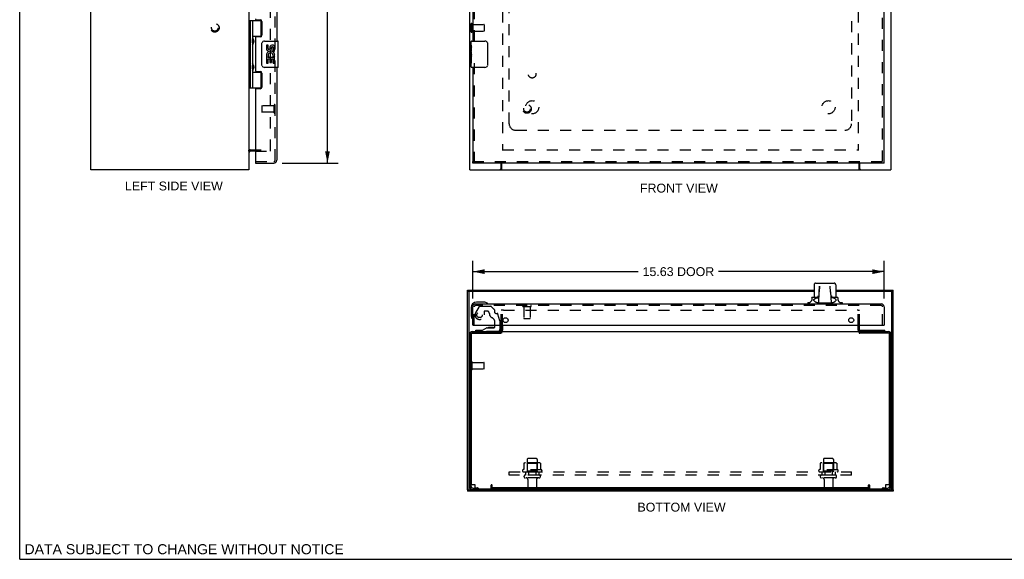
# Model space of a CAD drawing. Header units: inches. Extents: x 0 to 76.4, y 0 to 49.4.
# Tile 1 of 3: x 0 to 37.4, y 0 to 20.5. Entities that reach past the tile are written whole.
import ezdxf

# ---------------------------------------------------------------- set-up
doc = ezdxf.new("R2010")
doc.units = ezdxf.units.IN
doc.header["$LTSCALE"] = 4.202247
doc.header["$MEASUREMENT"] = 0
doc.linetypes.add('HIDDEN', pattern=[0.2, 0.1, -0.1])
doc.layers.get('0').update_dxf_attribs({"linetype": 'CONTINUOUS'})
for name, color, linetype in [('DEFAULT_2', 8, 'HIDDEN'), ('DIMENSIONS', 7, 'CONTINUOUS'), ('DOOR_ASSEMBLY', 7, 'CONTINUOUS'), ('SUBPANEL', 7, 'CONTINUOUS')]:
    doc.layers.add(name, color=color, linetype=linetype)
doc.styles.get("Standard").update_dxf_attribs({"font": 'arial.ttf'})
doc.dimstyles.new('DIMSTYLE_1', dxfattribs={"dimtxt": 0.337079, "dimasz": 0.449438, "dimexe": 0.09, "dimexo": 0.07, "dimgap": 0.0375, "dimtad": 0, "dimtih": 1, "dimtoh": 1, "dimzin": 4, "dimdsep": 46, "dimtxsty": 'Standard', "dimblk": '_FILLED', "dimblk1": '_FILLED', "dimblk2": '_FILLED', "dimcen": 0.09, "dimadec": 3, "dimazin": 1, "dimtfac": 1, "dimtdec": 3, "dimtofl": 0, "dimtmove": 0, "dimatfit": 3, "dimldrblk": '_FILLED', "dimfxl": 0, "dimtolj": 1, "dimtzin": 4, "dimarcsym": 0})

# ---------------------------------------------------------------- blocks, each defined once
blk = doc.blocks.new('_FILLED')
at = {"color": 0, "linetype": 'ByBlock'}
blk.add_solid([(0, 0), (-1, 0.2), (-1, -0.2)], dxfattribs=at)
blk = doc.blocks.new('*D12')
at = {"layer": 'DIMENSIONS', "color": 2, "linetype": 'Continuous'}
for p, q in [((17.203, 9.91), (17.203, 11.334)), ((32.828, 9.91), (32.828, 11.334)), ((17.203, 10.929), (23.487, 10.929)), ((32.828, 10.929), (26.543, 10.929))]:
    blk.add_line(p, q, dxfattribs=at)
at = {"layer": 'DIMENSIONS', "color": 2, "linetype": 'Continuous', "xscale": 0.4494382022, "yscale": 0.4494382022, "zscale": 0.4494382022, "rotation": 180}
blk.add_blockref('_FILLED', (17.203, 10.929), dxfattribs=at)
at = {"layer": 'DIMENSIONS', "color": 2, "linetype": 'Continuous', "xscale": 0.4494382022, "yscale": 0.4494382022, "zscale": 0.4494382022}
blk.add_blockref('_FILLED', (32.828, 10.929), dxfattribs=at)
at = {"layer": 'DIMENSIONS', "color": 2, "linetype": 'Continuous', "insert": (25.015, 11.098), "char_height": 0.3371, "width": 2.71918, "attachment_point": 2, "line_spacing_factor": 0.9}
blk.add_mtext('15.63 DOOR', dxfattribs=at)
blk = doc.blocks.new('*D13')
at = {"layer": 'DIMENSIONS', "color": 2, "linetype": 'Continuous'}
for p, q in [((9.963, 33.831), (12.094, 33.831)), ((11.689, 33.831), (11.689, 25.103)), ((11.689, 15.051), (11.689, 23.923)), ((9.963, 15.051), (12.094, 15.051))]:
    blk.add_line(p, q, dxfattribs=at)
at = {"layer": 'DIMENSIONS', "color": 2, "linetype": 'Continuous', "xscale": 0.4494382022, "yscale": 0.4494382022, "zscale": 0.4494382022}
for p, rotation in [((11.689, 33.831), 90), ((11.689, 15.051), 270)]:
    blk.add_blockref('_FILLED', p, dxfattribs=dict(at, rotation=rotation))
at = {"layer": 'DIMENSIONS', "color": 2, "linetype": 'Continuous', "insert": (11.689, 24.934), "char_height": 0.3371, "width": 1.41097, "attachment_point": 2, "line_spacing_factor": 0.9}
blk.add_mtext('18.78\\PDOOR', dxfattribs=at)

msp = doc.modelspace()

# ---------------------------------------------------------------- linework, layer by layer
at = {"color": 7, "linetype": 'Continuous'}
for p, q in [((0, 0), (0, 49.438)), ((18.272, 14.821), (18.272, 14.801)), ((31.903, 14.821), (31.903, 14.801)), ((17.01, 10.18), (17.01, 10.228)), ((30.168, 10.18), (17.01, 10.18)), ((17.058, 10.18), (17.058, 2.634)), ((33.166, 10.18), (30.987, 10.18)), ((33.118, 2.634), (33.118, 10.18)), ((33.166, 10.18), (33.166, 10.228)), ((18.289, 8.606), (17.182, 8.606)), ((17.328, 8.654), (17.328, 8.702)), ((18.253, 8.586), (18.253, 8.606)), ((18.289, 8.654), (18.289, 8.606)), ((18.338, 8.897), (18.338, 8.701)), ((31.838, 8.701), (31.838, 8.897)), ((31.886, 8.654), (31.886, 8.606)), ((32.993, 8.606), (31.886, 8.606)), ((31.923, 8.606), (31.923, 8.586)), ((32.848, 8.654), (32.848, 8.702)), ((17.136, 8.56), (17.136, 2.772)), ((33.04, 2.772), (33.04, 8.56)), ((17.01, 2.634), (17.01, 2.586)), ((17.01, 2.634), (33.166, 2.634)), ((17.206, 2.702), (17.406, 2.702)), ((17.391, 2.702), (17.391, 2.654)), ((17.906, 2.702), (32.27, 2.702)), ((17.921, 2.702), (17.921, 2.654)), ((32.255, 2.702), (32.255, 2.654)), ((32.77, 2.702), (32.97, 2.702)), ((32.785, 2.702), (32.785, 2.654)), ((33.166, 2.634), (33.166, 2.586)), ((0, 0), (76.404, 0))]:
    msp.add_line(p, q, dxfattribs=at)
at = {"color": 3, "linetype": 'Continuous'}
for p, q in [((2.707, 14.801), (2.707, 34.003)), ((8.707, 34.003), (8.707, 14.801)), ((17.088, 14.801), (17.088, 34.003)), ((33.088, 34.003), (33.088, 14.801)), ((8.95, 15.503), (8.754, 15.503)), ((18.289, 14.864), (18.289, 15.051)), ((18.292, 15.051), (18.292, 14.809)), ((31.884, 14.809), (31.884, 15.051)), ((31.886, 15.051), (31.886, 14.864)), ((8.707, 14.801), (2.707, 14.801)), ((17.088, 14.801), (33.088, 14.801)), ((17.01, 10.228), (30.168, 10.228)), ((17.01, 2.634), (17.01, 10.18)), ((30.987, 10.228), (33.166, 10.228)), ((33.166, 2.634), (33.166, 10.18)), ((17.182, 8.654), (18.289, 8.654)), ((17.328, 8.702), (17.578, 8.702)), ((18.224, 8.702), (18.29, 8.702)), ((18.29, 8.897), (18.29, 8.701)), ((18.292, 8.654), (18.292, 8.597)), ((18.292, 8.654), (31.884, 8.654)), ((31.884, 8.654), (31.884, 8.597)), ((31.886, 8.701), (31.886, 8.897)), ((31.886, 8.702), (32.848, 8.702)), ((31.886, 8.654), (32.993, 8.654)), ((17.088, 8.56), (17.088, 2.772)), ((17.156, 2.847), (17.156, 8.586)), ((17.156, 8.586), (18.272, 8.586)), ((18.274, 8.588), (18.272, 8.586)), ((18.277, 8.589), (18.274, 8.588)), ((33.02, 8.586), (31.903, 8.586)), ((33.02, 8.586), (33.02, 2.847)), ((33.088, 2.772), (33.088, 8.56)), ((17.156, 2.847), (17.281, 2.847)), ((17.206, 2.654), (32.97, 2.654)), ((17.281, 2.847), (17.281, 2.737)), ((17.296, 2.722), (17.391, 2.722)), ((17.406, 2.707), (17.406, 2.693)), ((17.421, 2.678), (17.891, 2.678)), ((17.906, 2.693), (17.906, 2.817)), ((17.937, 2.722), (17.937, 2.817)), ((32.239, 2.722), (17.937, 2.722)), ((32.239, 2.722), (32.239, 2.817)), ((32.27, 2.817), (32.27, 2.693)), ((32.285, 2.678), (32.755, 2.678)), ((32.77, 2.693), (32.77, 2.707)), ((32.785, 2.722), (32.88, 2.722)), ((32.895, 2.847), (33.02, 2.847)), ((32.895, 2.737), (32.895, 2.847)), ((33.166, 2.586), (17.01, 2.586))]:
    msp.add_line(p, q, dxfattribs=at)
for points in [[(18.292, 14.809), (18.29, 14.809), (18.289, 14.808), (18.287, 14.807), (18.286, 14.807), (18.284, 14.806), (18.283, 14.805), (18.281, 14.804), (18.28, 14.804), (18.278, 14.803), (18.277, 14.802), (18.275, 14.802), (18.274, 14.802), (18.273, 14.802), (18.272, 14.801)], [(31.884, 14.809), (31.885, 14.809), (31.886, 14.808), (31.888, 14.807), (31.889, 14.807), (31.891, 14.806), (31.893, 14.805), (31.894, 14.804), (31.896, 14.804), (31.897, 14.803), (31.898, 14.802), (31.9, 14.802), (31.901, 14.802), (31.902, 14.802), (31.903, 14.801)], [(18.283, 8.592), (18.28, 8.59), (18.277, 8.589)], [(18.292, 8.597), (18.29, 8.596), (18.289, 8.595), (18.287, 8.594), (18.286, 8.594), (18.284, 8.593), (18.283, 8.592)], [(31.884, 8.597), (31.885, 8.596), (31.886, 8.595), (31.888, 8.594), (31.889, 8.594), (31.891, 8.593), (31.893, 8.592), (31.9, 8.588)], [(31.9, 8.588), (31.902, 8.587), (31.903, 8.586)]]:
    msp.add_lwpolyline(points, dxfattribs=at)
at = {"color": 7, "linetype": 'Continuous'}
for points in [[(18.292, 14.853), (18.29, 14.853), (18.289, 14.853), (18.288, 14.853), (18.288, 14.853)], [(31.884, 14.853), (31.885, 14.853), (31.886, 14.853), (31.887, 14.853), (31.887, 14.853)]]:
    msp.add_lwpolyline(points, dxfattribs=at)
at = {"color": 3, "linetype": 'Continuous'}
for centre, radius, start, end in [((8.754, 15.457), 0.0468, 90, 180), ((18.226, 14.864), 0.0625, 270, 360), ((31.949, 14.864), 0.0625, 180, 270), ((17.182, 8.56), 0.0948, 90, 180), ((18.243, 8.701), 0.0468, 270, 360), ((31.932, 8.701), 0.0468, 180, 270), ((32.993, 8.56), 0.0948, 0, 90), ((17.206, 2.772), 0.118, 180, 270), ((17.296, 2.737), 0.015, 180, 270), ((17.391, 2.707), 0.015, 0, 90), ((17.421, 2.693), 0.015, 180, 270), ((17.891, 2.693), 0.015, 270, 360), ((17.921, 2.817), 0.0155, 0, 180), ((32.254, 2.817), 0.0155, 0, 180), ((32.285, 2.693), 0.015, 180, 270), ((32.755, 2.693), 0.015, 270, 360), ((32.785, 2.707), 0.015, 90, 180), ((32.88, 2.737), 0.015, 270, 360), ((32.97, 2.772), 0.118, 270, 360)]:
    msp.add_arc(centre, radius, start, end, dxfattribs=at)
at = {"color": 7, "linetype": 'Continuous'}
for centre, radius, start, end in [((17.182, 8.56), 0.0468, 90, 180), ((18.243, 8.701), 0.0948, 299.0296, 300.9838), ((18.243, 8.701), 0.0948, 335.498, 360), ((31.932, 8.701), 0.0948, 180, 204.502), ((31.932, 8.701), 0.0948, 239.0162, 240.9704), ((32.993, 8.56), 0.0468, 0, 90), ((17.157, 7.498), 0.0215, 94.0071, 180), ((17.157, 7.214), 0.0215, 180, 265.9929), ((17.206, 2.772), 0.07, 180, 270), ((19.328, 2.732), 0.03, 199.5118, 270), ((19.598, 2.732), 0.03, 270, 340.4882), ((30.578, 2.732), 0.03, 199.5118, 270), ((30.848, 2.732), 0.03, 270, 340.4882), ((32.97, 2.772), 0.07, 270, 360)]:
    msp.add_arc(centre, radius, start, end, dxfattribs=at)
at = {"layer": 'DEFAULT_2', "color": 8, "linetype": 'HIDDEN'}
for p, q in [((9.52, 15.533), (9.52, 33.418)), ((18.338, 33.418), (18.338, 15.533)), ((31.838, 33.418), (31.838, 15.533)), ((17.136, 20.333), (17.136, 20.049)), ((17.179, 20.333), (17.179, 20.049)), ((17.179, 20.315), (17.626, 20.315)), ((17.636, 20.305), (17.636, 20.077)), ((17.179, 20.067), (17.626, 20.067)), ((8.754, 15.551), (9.52, 15.551)), ((8.95, 15.503), (9.52, 15.503)), ((9.52, 15.503), (9.52, 15.533)), ((18.34, 15.551), (31.836, 15.551)), ((18.29, 8.897), (18.29, 9.467)), ((18.338, 9.467), (18.29, 9.467)), ((18.338, 8.897), (18.338, 9.467)), ((18.37, 9.467), (18.353, 9.467)), ((18.37, 9.467), (31.806, 9.467)), ((31.823, 9.467), (31.806, 9.467)), ((31.838, 9.467), (31.886, 9.467)), ((31.838, 8.897), (31.838, 9.467)), ((31.886, 8.897), (31.886, 9.467)), ((17.179, 7.214), (17.179, 7.498)), ((17.179, 7.48), (17.626, 7.48)), ((17.179, 7.232), (17.626, 7.232)), ((17.636, 7.242), (17.636, 7.47)), ((19.275, 3.797), (19.275, 3.202)), ((19.62, 3.827), (19.305, 3.827)), ((19.65, 3.797), (19.65, 3.202)), ((30.525, 3.797), (30.525, 3.202)), ((30.87, 3.827), (30.555, 3.827)), ((30.9, 3.797), (30.9, 3.202)), ((19.818, 3.397), (19.107, 3.397)), ((19.144, 3.642), (19.144, 3.424)), ((19.718, 3.663), (19.207, 3.663)), ((19.279, 3.643), (19.259, 3.663)), ((19.279, 3.347), (19.279, 3.643)), ((19.646, 3.643), (19.279, 3.643)), ((19.646, 3.643), (19.666, 3.663)), ((19.646, 3.347), (19.646, 3.643)), ((19.781, 3.642), (19.781, 3.424)), ((31.068, 3.397), (30.357, 3.397)), ((30.394, 3.642), (30.394, 3.424)), ((30.968, 3.663), (30.457, 3.663)), ((30.529, 3.643), (30.509, 3.663)), ((30.896, 3.643), (30.529, 3.643)), ((30.529, 3.347), (30.529, 3.643)), ((30.896, 3.643), (30.916, 3.663)), ((30.896, 3.347), (30.896, 3.643)), ((31.031, 3.642), (31.031, 3.424)), ((19.128, 3.327), (19.797, 3.327)), ((19.72, 3.202), (19.205, 3.202)), ((19.72, 3.092), (19.205, 3.092)), ((19.279, 3.347), (19.259, 3.327)), ((19.646, 3.347), (19.279, 3.347)), ((19.298, 3.03), (19.298, 2.732)), ((19.628, 3.03), (19.628, 2.732)), ((19.646, 3.347), (19.666, 3.327)), ((30.378, 3.327), (31.047, 3.327)), ((30.97, 3.202), (30.455, 3.202)), ((30.97, 3.092), (30.455, 3.092)), ((30.529, 3.347), (30.509, 3.327)), ((30.896, 3.347), (30.529, 3.347)), ((30.548, 3.03), (30.548, 2.732)), ((30.878, 3.03), (30.878, 2.732)), ((30.896, 3.347), (30.916, 3.327))]:
    msp.add_line(p, q, dxfattribs=at)
for points in [[(18.353, 9.467), (18.351, 9.467), (18.35, 9.467), (18.349, 9.467), (18.348, 9.466), (18.347, 9.466), (18.346, 9.465), (18.345, 9.465), (18.344, 9.464), (18.343, 9.463), (18.342, 9.463), (18.341, 9.462), (18.34, 9.461), (18.34, 9.46), (18.339, 9.459), (18.339, 9.458), (18.338, 9.457), (18.338, 9.456), (18.338, 9.455), (18.338, 9.454), (18.338, 9.452)], [(31.838, 9.452), (31.838, 9.454), (31.837, 9.455), (31.837, 9.456), (31.837, 9.457), (31.836, 9.458), (31.836, 9.459), (31.835, 9.46), (31.835, 9.461), (31.834, 9.462), (31.833, 9.463), (31.832, 9.463), (31.831, 9.464), (31.83, 9.465), (31.829, 9.465), (31.828, 9.466), (31.827, 9.466), (31.826, 9.467), (31.825, 9.467), (31.824, 9.467), (31.823, 9.467)], [(19.144, 3.424), (19.144, 3.423), (19.143, 3.422), (19.143, 3.421), (19.143, 3.42), (19.142, 3.419), (19.142, 3.418), (19.142, 3.418), (19.141, 3.418), (19.141, 3.417), (19.141, 3.417), (19.14, 3.417), (19.14, 3.416), (19.14, 3.416), (19.139, 3.416), (19.139, 3.416), (19.139, 3.415), (19.139, 3.415), (19.138, 3.415)], [(19.15, 3.651), (19.148, 3.651), (19.147, 3.649), (19.146, 3.648), (19.145, 3.647), (19.144, 3.645), (19.144, 3.643), (19.144, 3.642)], [(19.775, 3.651), (19.777, 3.651), (19.778, 3.649), (19.779, 3.648), (19.78, 3.647), (19.781, 3.645), (19.781, 3.643), (19.781, 3.642)], [(19.787, 3.415), (19.786, 3.415), (19.786, 3.415), (19.786, 3.416), (19.786, 3.416), (19.785, 3.416), (19.785, 3.416), (19.785, 3.417), (19.784, 3.417), (19.784, 3.417), (19.784, 3.418), (19.783, 3.418), (19.783, 3.418), (19.783, 3.419), (19.782, 3.42), (19.782, 3.421), (19.782, 3.422), (19.782, 3.423), (19.781, 3.424)], [(30.394, 3.424), (30.394, 3.423), (30.393, 3.422), (30.393, 3.421), (30.393, 3.42), (30.392, 3.419), (30.392, 3.418), (30.392, 3.418), (30.391, 3.418), (30.391, 3.417), (30.391, 3.417), (30.39, 3.417), (30.39, 3.416), (30.39, 3.416), (30.389, 3.416), (30.389, 3.416), (30.389, 3.415), (30.389, 3.415), (30.388, 3.415)], [(30.4, 3.651), (30.398, 3.651), (30.397, 3.649), (30.396, 3.648), (30.395, 3.647), (30.394, 3.645), (30.394, 3.643), (30.394, 3.642)], [(31.025, 3.651), (31.027, 3.651), (31.028, 3.649), (31.029, 3.648), (31.03, 3.647), (31.031, 3.645), (31.031, 3.643), (31.031, 3.642)], [(31.037, 3.415), (31.036, 3.415), (31.036, 3.415), (31.036, 3.416), (31.036, 3.416), (31.035, 3.416), (31.035, 3.416), (31.035, 3.417), (31.034, 3.417), (31.034, 3.417), (31.034, 3.418), (31.033, 3.418), (31.033, 3.418), (31.033, 3.419), (31.032, 3.42), (31.032, 3.421), (31.032, 3.422), (31.032, 3.423), (31.031, 3.424)]]:
    msp.add_lwpolyline(points, dxfattribs=at)
for radius in [0.164, 0.124]:
    msp.add_circle((7.409, 20.191), radius, dxfattribs=at)
for centre, radius, start, end in [((17.157, 20.333), 0.0215, 0, 180), ((17.626, 20.305), 0.01, 0, 90), ((17.157, 20.049), 0.0215, 180, 360), ((17.626, 20.077), 0.01, 270, 360), ((8.754, 15.457), 0.0948, 90, 139.7323), ((18.243, 8.701), 0.0948, 270, 299.0296), ((18.243, 8.701), 0.0948, 300.9838, 335.498), ((31.932, 8.701), 0.0948, 204.502, 239.0162), ((31.932, 8.701), 0.0948, 240.9704, 270), ((17.157, 7.498), 0.0215, 360, 94.0071), ((17.626, 7.47), 0.01, 360, 90), ((17.157, 7.214), 0.0215, 265.9929, 0), ((17.626, 7.242), 0.01, 270, 0), ((19.305, 3.797), 0.03, 90, 180), ((19.62, 3.797), 0.03, 0, 90), ((30.555, 3.797), 0.03, 90, 180), ((30.87, 3.797), 0.03, 0, 90), ((19.128, 3.366), 0.0384, 124.4497, 270), ((19.463, 2.797), 0.698, 117.6814, 120.6631), ((19.207, 3.522), 0.141, 90, 113.95), ((19.718, 3.522), 0.141, 66.05, 90), ((19.463, 2.797), 0.698, 59.3369, 62.3186), ((19.797, 3.366), 0.0384, 270, 55.5503), ((30.378, 3.366), 0.0384, 124.4497, 270), ((30.713, 2.797), 0.698, 117.6814, 120.6631), ((30.457, 3.522), 0.141, 90, 113.95), ((30.968, 3.522), 0.141, 66.05, 90), ((30.713, 2.797), 0.698, 59.3369, 62.3186), ((31.047, 3.366), 0.0384, 270, 55.5503), ((19.205, 3.147), 0.055, 90, 270), ((19.235, 3.03), 0.0625, 0, 90), ((19.69, 3.03), 0.0625, 90, 180), ((19.72, 3.147), 0.055, 270, 90), ((30.455, 3.147), 0.055, 90, 270), ((30.485, 3.03), 0.0625, 0, 90), ((30.94, 3.03), 0.0625, 90, 180), ((30.97, 3.147), 0.055, 270, 90), ((19.328, 2.732), 0.03, 180, 199.5118), ((19.598, 2.732), 0.03, 340.4882, 360), ((30.578, 2.732), 0.03, 180, 199.5118), ((30.848, 2.732), 0.03, 340.4882, 360)]:
    msp.add_arc(centre, radius, start, end, dxfattribs=at)
at = {"layer": 'DOOR_ASSEMBLY', "color": 8, "linetype": 'HIDDEN'}
for p, q in [((9.7, 15.163), (9.7, 33.719)), ((32.768, 15.111), (32.768, 33.771)), ((17.263, 29.346), (17.263, 19.536)), ((17.263, 18.846), (17.263, 15.111)), ((9.2, 17.225), (9.2, 16.997)), ((9.657, 17.235), (9.21, 17.235)), ((9.657, 17.253), (9.657, 16.969)), ((9.657, 16.987), (9.21, 16.987)), ((8.97, 15.111), (9.648, 15.111)), ((17.203, 15.111), (32.828, 15.111)), ((17.263, 8.897), (17.263, 9.595)), ((17.448, 9.603), (17.314, 9.37)), ((32.716, 9.647), (17.315, 9.647)), ((17.474, 9.618), (17.887, 9.618)), ((17.635, 9.417), (17.635, 9.284)), ((17.745, 9.433), (17.651, 9.433)), ((18.023, 9.495), (17.908, 9.61)), ((18.029, 9.48), (18.029, 9.402)), ((19.121, 9.604), (19.405, 9.604)), ((19.139, 9.604), (19.139, 9.157)), ((19.387, 9.604), (19.387, 9.157)), ((32.768, 8.897), (32.768, 9.595)), ((18.046, 8.897), (18.046, 9.007)), ((18.088, 9.343), (18.132, 9.343)), ((18.231, 9.064), (18.162, 9.32)), ((18.231, 9.064), (18.231, 8.897)), ((19.149, 9.147), (19.377, 9.147)), ((18.152, 8.654), (17.562, 8.654))]:
    msp.add_line(p, q, dxfattribs=at)
at = {"layer": 'DOOR_ASSEMBLY', "color": 3, "linetype": 'Continuous'}
for p, q in [((32.828, 15.111), (32.828, 33.771)), ((9.76, 29.191), (9.76, 19.691)), ((17.203, 29.191), (17.203, 19.691)), ((8.981, 20.502), (9.137, 20.502)), ((9.2, 20.439), (9.2, 19.912)), ((8.95, 19.818), (8.95, 18.565)), ((9.137, 19.849), (8.981, 19.849)), ((8.981, 18.534), (9.137, 18.534)), ((9.2, 18.471), (9.2, 17.944)), ((9.76, 18.691), (9.76, 15.163)), ((17.203, 18.691), (17.203, 15.111)), ((8.95, 17.85), (8.95, 15.131)), ((9.137, 17.881), (8.981, 17.881)), ((8.95, 15.051), (9.648, 15.051)), ((32.828, 15.051), (17.203, 15.051)), ((17.203, 8.897), (17.203, 9.595)), ((17.315, 9.707), (32.716, 9.707)), ((32.828, 9.595), (32.828, 8.897)), ((17.223, 8.897), (32.808, 8.897))]:
    msp.add_line(p, q, dxfattribs=at)
at = {"layer": 'DOOR_ASSEMBLY', "color": 7, "linetype": 'Continuous'}
for p, q in [((8.707, 20.471), (9.191, 20.471)), ((8.746, 20.471), (8.746, 17.912)), ((8.845, 20.471), (8.845, 19.784)), ((9.165, 19.88), (9.165, 20.471)), ((8.845, 19.88), (9.192, 19.88)), ((9.134, 19.871), (9.185, 19.871)), ((9.134, 19.871), (9.134, 19.849)), ((8.845, 19.583), (8.845, 18.8)), ((8.862, 19.755), (8.862, 19.753)), ((8.862, 19.753), (8.862, 19.613)), ((8.862, 19.612), (8.862, 19.613)), ((9.195, 18.791), (9.195, 19.591)), ((9.295, 19.691), (9.805, 19.691)), ((9.433, 19.537), (9.37, 19.537)), ((9.37, 19.537), (9.37, 19.401)), ((9.433, 19.401), (9.433, 19.537)), ((9.498, 19.463), (9.498, 19.394)), ((9.682, 19.307), (9.682, 19.463)), ((9.82, 18.706), (9.82, 19.676)), ((17.143, 19.532), (17.143, 19.676)), ((17.143, 19.454), (17.143, 19.529)), ((17.152, 19.474), (17.143, 19.474)), ((17.143, 19.443), (17.143, 19.454)), ((17.153, 19.307), (17.153, 19.463)), ((17.158, 19.691), (17.668, 19.691)), ((17.768, 19.591), (17.768, 18.791)), ((9.389, 19.076), (9.37, 19.076)), ((9.37, 19.076), (9.37, 18.846)), ((9.423, 19.076), (9.45, 19.095)), ((9.423, 19.076), (9.682, 19.076)), ((9.559, 19.401), (9.559, 19.443)), ((9.614, 19.112), (9.672, 19.087)), ((9.622, 19.307), (9.622, 19.443)), ((9.622, 19.307), (9.682, 19.307)), ((9.682, 19.123), (9.682, 19.176)), ((9.682, 18.846), (9.682, 19.076)), ((17.143, 19.307), (17.143, 19.443)), ((17.143, 19.277), (17.143, 19.307)), ((17.143, 19.307), (17.153, 19.307)), ((17.143, 19.168), (17.143, 19.274)), ((17.146, 19.244), (17.143, 19.244)), ((17.143, 19.153), (17.143, 19.168)), ((17.143, 19.112), (17.152, 19.112)), ((17.143, 19.076), (17.153, 19.076)), ((17.153, 19.123), (17.153, 19.176)), ((17.153, 18.846), (17.153, 19.076)), ((8.862, 18.771), (8.862, 18.769)), ((8.862, 18.769), (8.862, 18.629)), ((9.37, 18.846), (9.433, 18.846)), ((9.433, 19.013), (9.498, 19.013)), ((9.433, 18.846), (9.433, 19.013)), ((9.498, 19.013), (9.498, 18.877)), ((9.498, 18.877), (9.559, 18.877)), ((9.559, 19.013), (9.622, 19.013)), ((9.559, 18.877), (9.559, 19.013)), ((9.622, 18.846), (9.622, 19.013)), ((9.622, 18.846), (9.682, 18.846)), ((17.143, 18.846), (17.143, 19.013)), ((17.143, 19.013), (17.153, 19.013)), ((17.143, 18.706), (17.143, 18.846)), ((17.143, 18.846), (17.153, 18.846)), ((8.845, 18.599), (8.845, 17.912)), ((8.845, 18.502), (9.192, 18.502)), ((8.862, 18.628), (8.862, 18.629)), ((9.134, 18.534), (9.134, 18.511)), ((9.185, 18.511), (9.134, 18.511)), ((9.165, 17.912), (9.165, 18.502)), ((9.805, 18.691), (9.295, 18.691)), ((17.668, 18.691), (17.158, 18.691)), ((8.707, 17.912), (9.191, 17.912)), ((8.95, 15.111), (8.97, 15.111)), ((8.95, 15.111), (8.95, 15.051)), ((17.203, 15.051), (17.203, 15.111)), ((32.828, 15.051), (32.828, 15.111)), ((30.228, 10.491), (30.928, 10.491)), ((30.168, 10.432), (30.168, 9.944)), ((30.342, 9.743), (30.364, 10.166)), ((30.363, 10.145), (30.375, 10.376)), ((30.375, 10.376), (30.364, 10.166)), ((30.792, 10.166), (30.781, 10.376)), ((30.793, 10.145), (30.792, 10.166)), ((30.792, 10.166), (30.793, 10.145)), ((30.792, 10.166), (30.814, 9.743)), ((30.987, 10.432), (30.987, 9.944)), ((17.632, 9.767), (17.343, 9.767)), ((17.67, 9.765), (17.632, 9.767)), ((29.926, 9.751), (29.926, 9.707)), ((30.352, 9.944), (30.084, 9.944)), ((30.354, 9.979), (30.302, 9.979)), ((30.342, 9.743), (30.814, 9.743)), ((30.853, 9.979), (30.802, 9.979)), ((31.072, 9.944), (30.804, 9.944)), ((31.229, 9.751), (31.229, 9.707)), ((17.143, 9.567), (17.143, 9.278)), ((17.768, 9.721), (17.767, 9.721)), ((17.143, 9.278), (17.146, 9.24)), ((17.188, 9.149), (17.189, 9.146)), ((17.189, 9.146), (17.189, 9.144)), ((17.223, 8.897), (17.203, 8.897)), ((17.738, 8.792), (17.562, 8.693)), ((17.562, 8.654), (17.562, 8.693)), ((17.646, 8.586), (17.646, 8.606)), ((17.738, 8.792), (18.015, 8.792)), ((17.896, 8.809), (17.826, 8.809)), ((17.966, 8.809), (17.896, 8.809)), ((17.896, 8.809), (17.896, 8.809)), ((18.046, 8.823), (18.046, 8.897)), ((18.146, 8.586), (18.146, 8.606)), ((18.231, 8.897), (18.231, 8.733)), ((32.808, 8.897), (32.828, 8.897))]:
    msp.add_line(p, q, dxfattribs=at)
for points in [[(8.845, 19.827), (8.846, 19.819), (8.848, 19.809), (8.851, 19.799), (8.855, 19.788), (8.859, 19.776), (8.864, 19.764), (8.869, 19.753), (8.874, 19.741), (8.878, 19.73), (8.882, 19.718), (8.885, 19.707), (8.887, 19.695), (8.887, 19.683), (8.887, 19.672), (8.885, 19.66), (8.882, 19.649), (8.878, 19.637), (8.874, 19.626), (8.869, 19.614), (8.864, 19.603), (8.859, 19.591), (8.855, 19.579), (8.851, 19.568), (8.848, 19.558), (8.846, 19.548), (8.845, 19.54)], [(9.195, 19.591), (9.195, 19.598), (9.196, 19.604), (9.197, 19.61), (9.198, 19.616), (9.2, 19.622), (9.202, 19.628)], [(17.143, 19.532), (17.143, 19.529), (17.143, 19.525), (17.144, 19.52), (17.145, 19.514), (17.147, 19.507), (17.148, 19.499), (17.15, 19.491), (17.151, 19.482)], [(17.151, 19.482), (17.152, 19.473), (17.153, 19.463)], [(17.761, 19.628), (17.763, 19.622), (17.765, 19.616), (17.766, 19.61), (17.767, 19.604), (17.767, 19.598), (17.768, 19.591)], [(17.143, 19.277), (17.143, 19.269), (17.144, 19.262), (17.144, 19.253), (17.145, 19.245)], [(17.143, 19.013), (17.143, 19.137), (17.143, 19.14), (17.143, 19.153)], [(17.145, 19.245), (17.147, 19.236), (17.148, 19.227), (17.149, 19.218), (17.15, 19.209), (17.151, 19.2), (17.152, 19.192), (17.152, 19.184), (17.153, 19.176)], [(17.153, 19.123), (17.152, 19.117), (17.152, 19.111), (17.151, 19.105), (17.151, 19.099), (17.15, 19.093), (17.15, 19.087)], [(8.845, 18.843), (8.846, 18.835), (8.848, 18.825), (8.851, 18.815), (8.855, 18.804), (8.859, 18.792), (8.864, 18.78), (8.869, 18.769), (8.874, 18.757), (8.878, 18.746), (8.882, 18.734), (8.885, 18.723), (8.887, 18.711), (8.887, 18.699), (8.887, 18.688), (8.885, 18.676), (8.882, 18.665), (8.878, 18.653), (8.874, 18.642), (8.869, 18.63), (8.864, 18.619), (8.859, 18.607), (8.855, 18.595), (8.851, 18.584), (8.848, 18.574), (8.846, 18.564), (8.845, 18.556)], [(9.202, 18.755), (9.2, 18.761), (9.198, 18.767), (9.197, 18.773), (9.196, 18.779), (9.195, 18.785), (9.195, 18.791)], [(17.768, 18.791), (17.767, 18.785), (17.767, 18.779), (17.766, 18.773), (17.765, 18.767), (17.763, 18.761), (17.761, 18.755)], [(30.227, 10.491), (30.224, 10.491), (30.217, 10.49), (30.21, 10.489), (30.203, 10.486), (30.197, 10.483), (30.191, 10.479), (30.185, 10.474), (30.181, 10.469), (30.177, 10.463), (30.173, 10.457), (30.171, 10.45), (30.169, 10.443), (30.168, 10.436), (30.168, 10.432)], [(30.987, 10.432), (30.987, 10.436), (30.986, 10.443), (30.985, 10.45), (30.982, 10.457), (30.979, 10.463), (30.975, 10.469), (30.97, 10.474), (30.965, 10.479), (30.959, 10.483), (30.952, 10.486), (30.946, 10.489), (30.939, 10.49), (30.932, 10.491), (30.928, 10.491)], [(17.767, 9.721), (17.766, 9.721), (17.765, 9.722), (17.761, 9.722)], [(30.172, 9.818), (30.17, 9.821), (30.168, 9.824), (30.166, 9.828), (30.164, 9.831), (30.163, 9.834), (30.162, 9.837), (30.161, 9.84), (30.16, 9.843), (30.16, 9.846), (30.16, 9.849), (30.16, 9.851), (30.16, 9.854), (30.161, 9.857), (30.161, 9.86), (30.162, 9.863), (30.163, 9.866), (30.164, 9.869), (30.166, 9.872), (30.167, 9.875), (30.169, 9.878), (30.172, 9.881), (30.174, 9.884), (30.177, 9.888), (30.181, 9.891), (30.185, 9.894), (30.189, 9.898)], [(30.172, 9.818), (30.177, 9.813), (30.181, 9.808), (30.187, 9.803), (30.192, 9.798), (30.198, 9.793), (30.205, 9.789), (30.212, 9.785), (30.22, 9.78), (30.228, 9.776), (30.238, 9.773), (30.248, 9.769), (30.259, 9.766), (30.27, 9.763), (30.283, 9.76), (30.297, 9.757), (30.312, 9.755), (30.328, 9.754), (30.342, 9.752)], [(30.189, 9.898), (30.193, 9.901), (30.199, 9.904), (30.204, 9.908), (30.211, 9.911), (30.217, 9.914), (30.225, 9.918), (30.232, 9.921), (30.241, 9.924), (30.25, 9.926), (30.259, 9.929), (30.27, 9.932), (30.281, 9.934), (30.292, 9.936), (30.305, 9.938), (30.318, 9.94), (30.332, 9.941), (30.347, 9.942), (30.352, 9.942)], [(30.967, 9.898), (30.962, 9.901), (30.957, 9.904), (30.951, 9.908), (30.945, 9.911), (30.938, 9.914), (30.931, 9.918), (30.923, 9.921), (30.915, 9.924), (30.906, 9.926), (30.896, 9.929), (30.886, 9.932), (30.875, 9.934), (30.863, 9.936), (30.851, 9.938), (30.837, 9.94), (30.823, 9.941), (30.808, 9.942), (30.804, 9.942)], [(30.814, 9.752), (30.829, 9.754), (30.845, 9.755), (30.859, 9.758), (30.873, 9.76), (30.886, 9.763), (30.897, 9.766), (30.908, 9.769), (30.918, 9.773), (30.927, 9.776), (30.936, 9.78), (30.943, 9.785), (30.951, 9.789), (30.957, 9.793), (30.963, 9.798), (30.969, 9.803), (30.974, 9.808), (30.979, 9.813), (30.983, 9.818)], [(30.967, 9.898), (30.971, 9.894), (30.975, 9.891), (30.978, 9.888), (30.981, 9.884), (30.984, 9.881), (30.986, 9.878), (30.988, 9.875), (30.99, 9.872), (30.991, 9.869), (30.992, 9.866), (30.993, 9.863), (30.994, 9.86), (30.995, 9.857), (30.995, 9.854), (30.995, 9.852), (30.996, 9.849), (30.995, 9.846), (30.995, 9.843), (30.994, 9.84), (30.994, 9.837), (30.993, 9.834), (30.991, 9.831), (30.99, 9.828), (30.988, 9.824), (30.986, 9.821), (30.983, 9.818)], [(17.189, 9.144), (17.189, 9.143), (17.189, 9.143)]]:
    msp.add_lwpolyline(points, dxfattribs=at)
at = {"layer": 'DOOR_ASSEMBLY', "color": 8, "linetype": 'HIDDEN'}
for centre, radius in [((19.263, 17.111), 0.164), ((19.263, 17.111), 0.124), ((17.463, 9.284), 0.103)]:
    msp.add_circle(centre, radius, dxfattribs=at)
at = {"layer": 'DOOR_ASSEMBLY', "color": 3, "linetype": 'Continuous'}
for centre in [(18.453, 9.085), (31.578, 9.085)]:
    msp.add_circle(centre, 0.094, dxfattribs=at)
for centre, radius, start, end in [((8.981, 20.533), 0.031, 180, 270), ((9.137, 20.439), 0.063, 0, 90), ((8.981, 19.818), 0.031, 90, 180), ((9.137, 19.912), 0.063, 270, 360), ((8.981, 18.565), 0.031, 180, 270), ((9.137, 18.471), 0.063, 0, 90), ((8.981, 17.85), 0.031, 90, 180), ((9.137, 17.944), 0.063, 270, 360), ((8.97, 15.131), 0.02, 180, 270), ((9.648, 15.163), 0.112, 270, 360), ((17.315, 9.595), 0.112, 90, 180), ((32.716, 9.595), 0.112, 0, 90)]:
    msp.add_arc(centre, radius, start, end, dxfattribs=at)
at = {"layer": 'DOOR_ASSEMBLY', "color": 7, "linetype": 'Continuous'}
for centre, radius, start, end in [((8.772, 19.753), 0.09, 0.672, 35.1877), ((8.772, 19.613), 0.09, 324.8123, 359.328), ((9.295, 19.591), 0.1, 90, 158.8004), ((9.59, 19.443), 0.0943, 71.7267, 167.4338), ((9.59, 19.443), 0.0314, 0, 180.0485), ((9.59, 19.443), 0.0943, 12.5402, 71.701), ((9.805, 19.676), 0.015, 0, 90), ((17.158, 19.676), 0.015, 90, 180), ((17.668, 19.591), 0.1, 21.1999, 90), ((9.465, 19.401), 0.0943, 180, 360), ((9.524, 19.149), 0.154, 161.4199, 206.1963), ((9.528, 19.149), 0.157, 9.7031, 161.8791), ((9.528, 19.149), 0.157, 205.737, 207.8532), ((9.465, 19.401), 0.0314, 180, 261.2295), ((9.528, 19.149), 0.0943, 336.5966, 215.1122), ((9.464, 19.406), 0.0362, 263.4285, 341.7628), ((9.528, 19.149), 0.157, 336.5966, 350.2969), ((8.772, 18.769), 0.09, 0.672, 35.1877), ((9.295, 18.791), 0.1, 201.205, 270), ((9.805, 18.706), 0.015, 270, 360), ((17.158, 18.706), 0.015, 180, 270), ((17.668, 18.791), 0.1, 270, 338.8001), ((8.772, 18.629), 0.09, 324.8123, 359.328), ((17.343, 9.567), 0.2, 90, 180), ((17.632, 9.517), 0.25, 59.1101, 90), ((17.753, 9.719), 0.015, 6.3796, 59.1101), ((29.943, 9.898), 0.148, 263.2618, 18.1798), ((31.212, 9.898), 0.148, 161.8202, 276.7382), ((17.753, 9.722), 0.015, 270, 353.6204), ((17.393, 9.278), 0.25, 180, 210.8899), ((17.191, 9.157), 0.015, 210.8899, 263.6204), ((17.188, 9.157), 0.015, 276.3796, 360), ((17.826, 8.719), 0.09, 90, 125.1877), ((17.966, 8.719), 0.09, 55.0768, 90), ((18.015, 8.823), 0.031, 270, 360), ((18.152, 8.733), 0.079, 270, 360)]:
    msp.add_arc(centre, radius, start, end, dxfattribs=at)
at = {"layer": 'DOOR_ASSEMBLY', "color": 8, "linetype": 'HIDDEN'}
for centre, radius, start, end in [((9.21, 17.225), 0.01, 90, 180), ((9.679, 17.253), 0.0215, 0, 180), ((9.21, 16.997), 0.01, 180, 270), ((9.679, 16.969), 0.0215, 180, 360), ((9.648, 15.163), 0.052, 270, 360), ((17.315, 9.595), 0.052, 90, 180), ((17.463, 9.284), 0.172, 150, 360), ((17.474, 9.588), 0.03, 90, 150), ((17.651, 9.417), 0.016, 90, 180), ((17.745, 9.343), 0.09, 0, 90), ((17.887, 9.588), 0.03, 45, 90), ((18.009, 9.48), 0.02, 0, 45), ((18.088, 9.402), 0.059, 180, 270), ((19.121, 9.626), 0.0215, 90, 270), ((19.405, 9.626), 0.0215, 270, 90), ((32.716, 9.595), 0.052, 0, 90), ((18.02, 9.343), 0.185, 180, 244.2582), ((17.858, 9.007), 0.188, 0, 64.2582), ((18.132, 9.312), 0.031, 15, 90), ((19.149, 9.157), 0.01, 180, 270), ((19.377, 9.157), 0.01, 270, 360)]:
    msp.add_arc(centre, radius, start, end, dxfattribs=at)
at = {"layer": 'DOOR_ASSEMBLY', "color": 7, "linetype": 'Continuous'}
for centre, major_axis, ratio, start_param, end_param in [((8.934, 19.683), (0, 0.188), 0.5625, 1.007189, 2.134404), ((17.343, 19.109), (0.2, 0), 0.432808, -3.141593, -2.879776), ((8.934, 18.699), (0, 0.188), 0.5625, 1.007189, 2.134404)]:
    msp.add_ellipse(centre, major_axis=major_axis, ratio=ratio, start_param=start_param, end_param=end_param, dxfattribs=at)
at = {"layer": 'SUBPANEL', "color": 8, "linetype": 'HIDDEN'}
for p, q in [((18.588, 16.551), (18.588, 33.051)), ((31.588, 33.051), (31.588, 16.551)), ((18.838, 16.301), (31.338, 16.301)), ((18.588, 3.202), (18.588, 3.327)), ((18.588, 3.327), (31.588, 3.327)), ((31.588, 3.202), (18.588, 3.202)), ((19.213, 3.327), (19.213, 3.202)), ((19.322, 3.327), (19.322, 3.202)), ((19.603, 3.327), (19.603, 3.202)), ((19.713, 3.327), (19.713, 3.202)), ((30.463, 3.327), (30.463, 3.202)), ((30.572, 3.327), (30.572, 3.202)), ((30.853, 3.327), (30.853, 3.202)), ((30.963, 3.327), (30.963, 3.202)), ((31.588, 3.202), (31.588, 3.327))]:
    msp.add_line(p, q, dxfattribs=at)
for centre, radius in [((19.463, 18.426), 0.141), ((19.463, 17.176), 0.25), ((30.713, 17.176), 0.25)]:
    msp.add_circle(centre, radius, dxfattribs=at)
for centre, start, end in [((18.838, 16.551), 180, 270), ((31.338, 16.551), 270, 360)]:
    msp.add_arc(centre, 0.25, start, end, dxfattribs=at)

# ---------------------------------------------------------------- texts
at = {"layer": 'DIMENSIONS', "color": 2, "linetype": 'Continuous', "attachment_point": 2, "line_spacing_factor": 0.9}
for s, insert, char_height, width in [('LEFT SIDE VIEW', (5.855, 14.352), 0.33708, 3.70661), ('FRONT VIEW', (25.032, 14.271), 0.3371, 2.94975), ('BOTTOM VIEW', (25.134, 2.151), 0.33708, 3.34071), ('DATA SUBJECT TO CHANGE WITHOUT NOTICE', (6.244, 0.575), 0.38202, 12.10259)]:
    msp.add_mtext(s, dxfattribs=dict(at, insert=insert, char_height=char_height, width=width))

# ---------------------------------------------------------------- dimensions: what is measured, and where the dimension line sits
at = {"layer": 'DIMENSIONS', "color": 2, "linetype": 'Continuous'}
dim = msp.add_linear_dim(base=(11.689, 33.831), p1=(9.893, 15.051), p2=(9.893, 33.831), angle=90, text='<>\\PDOOR', dimstyle='DIMSTYLE_1', dxfattribs=at)
dim.commit()
dim.dimension.update_dxf_attribs({"geometry": '*D13', "text_midpoint": (11.689, 24.513), "dimtype": 160})
dim = msp.add_linear_dim(base=(32.827727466, 10.929360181), p1=(17.202727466, 9.840059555), p2=(32.827727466, 9.840059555), text='<> DOOR', dimstyle='DIMSTYLE_1', dxfattribs=at)
dim.commit()
dim.dimension.update_dxf_attribs({"geometry": '*D12', "text_midpoint": (25.015227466, 10.929360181), "dimtype": 160})

doc.saveas('drawing.dxf')
